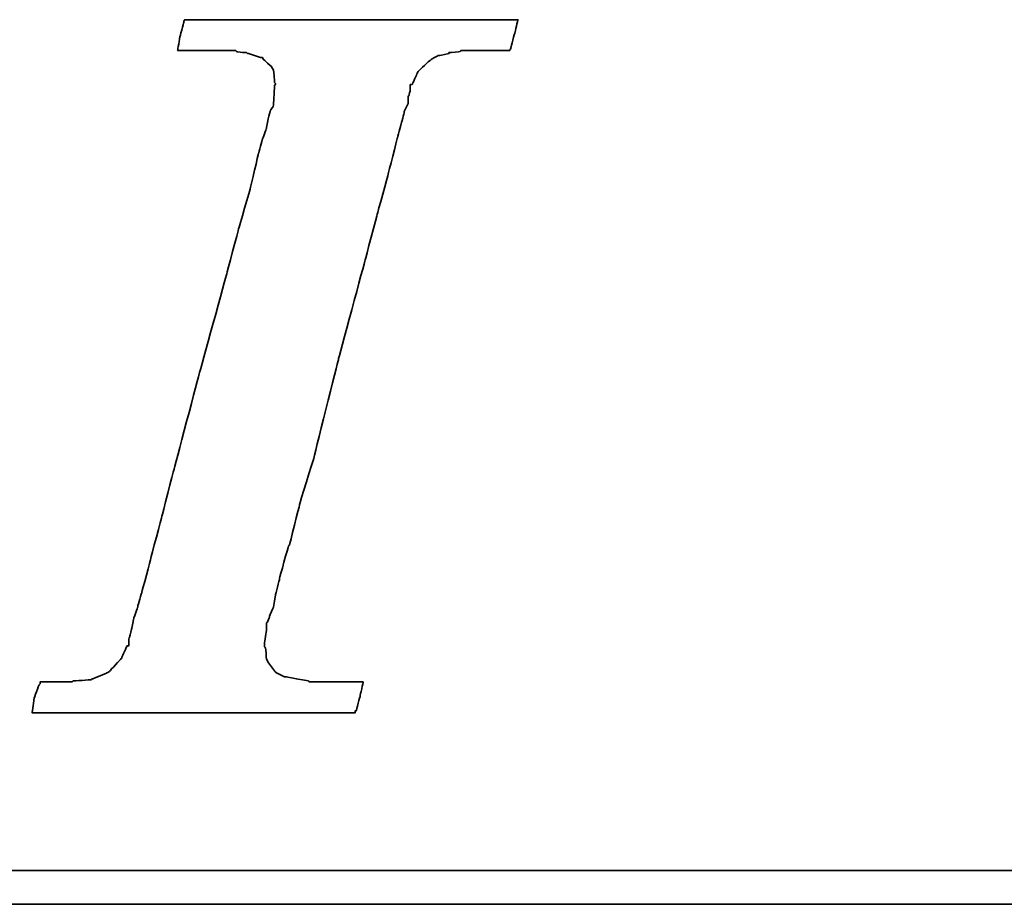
# Model space of a CAD drawing. Header units: millimetres. Extents: x 17 to 274, y -216 to -130.
# Tile 31 of 52: x 209.09 to 211.9, y -189.68 to -187.15. Entities that reach past the tile are written whole.
import ezdxf

# ---------------------------------------------------------------- set-up
doc = ezdxf.new("R2010")
doc.units = ezdxf.units.MM
doc.header["$LTSCALE"] = 0.15
doc.layers.add('DIM', color=4, linetype='CONTINUOUS')
doc.layers.add('layer 1', color=7, linetype='CONTINUOUS')

# ---------------------------------------------------------------- blocks, each defined once
blk = doc.blocks.new('TBI MOTION logo(完整正式版)')
at = {"layer": 'layer 1', "color": 22, "lineweight": 35}
for points, knots in [([(-40.59125, -7.94375), (-40.59125, -7.94375), (-40.97375, -7.94375), (-40.97375, -7.94375), (-40.97375, -7.94375), (-40.97375, -7.94375), (-41.38125, -7.94375), (-41.38125, -7.94375), (-41.38125, -7.94375), (-41.38125, -7.94375), (-41.54875, -7.94375), (-41.54875, -7.94375), (-41.54875, -7.94375), (-41.54875, -7.94375), (-41.59875, -7.94375), (-41.59875, -7.94375), (-41.59875, -7.94375), (-41.59875, -7.94375), (-41.88375, -7.94375), (-41.88375, -7.94375), (-41.88375, -7.94375), (-41.88375, -7.94375), (-41.90875, -7.91875), (-41.90875, -7.91875), (-41.90875, -7.91875), (-41.90875, -7.91875), (-42.19875, -7.87125), (-42.19875, -7.87125), (-42.19875, -7.87125), (-42.19875, -7.87125), (-42.43875, -7.82375), (-42.43875, -7.82375), (-42.43875, -7.82375), (-42.43875, -7.82375), (-42.45875, -7.82375), (-42.45875, -7.82375), (-42.45875, -7.82375), (-42.45875, -7.82375), (-42.48625, -7.82375), (-42.48625, -7.82375), (-42.48625, -7.82375), (-42.48625, -7.82375), (-42.67625, -7.72375), (-42.67625, -7.72375), (-42.67625, -7.72375), (-42.67625, -7.72375), (-42.70125, -7.70375), (-42.70125, -7.70375), (-42.70125, -7.70375), (-42.70125, -7.70375), (-42.72375, -7.67875), (-42.72375, -7.67875), (-42.72375, -7.67875), (-42.72375, -7.67875), (-42.86875, -7.48875), (-42.86875, -7.48875), (-42.86875, -7.48875), (-42.86875, -7.48875), (-42.89375, -7.43875), (-42.89375, -7.43875), (-42.89375, -7.43875), (-42.89375, -7.43875), (-42.91875, -7.38875), (-42.91875, -7.38875), (-42.91875, -7.38875), (-42.91875, -7.38875), (-42.93875, -7.12875), (-42.93875, -7.12875), (-42.93875, -7.12875), (-42.93875, -7.12875), (-42.96375, -7.10375), (-42.96375, -7.10375), (-42.96375, -7.10375), (-42.96375, -7.10375), (-42.96375, -7.05375), (-42.96375, -7.05375), (-42.96375, -7.05375), (-42.96375, -7.05375), (-42.96375, -7.00875), (-42.96375, -7.00875), (-42.96375, -7.00875), (-42.96375, -7.00875), (-42.91875, -6.69625), (-42.91875, -6.69625), (-42.91875, -6.69625), (-42.91875, -6.69625), (-42.91875, -6.62375), (-42.91875, -6.62375), (-42.91875, -6.62375), (-42.91875, -6.62375), (-42.91875, -6.59625), (-42.91875, -6.59625), (-42.91875, -6.59625), (-42.91875, -6.59625), (-42.91875, -6.57375), (-42.91875, -6.57375), (-42.91875, -6.57375), (-42.91875, -6.57375), (-42.91875, -6.52875), (-42.91875, -6.52875), (-42.91875, -6.52875), (-42.91875, -6.52875), (-42.89375, -6.50375), (-42.89375, -6.50375), (-42.89375, -6.50375), (-42.89375, -6.50375), (-42.84375, -6.38375), (-42.84375, -6.38375), (-42.84375, -6.38375), (-42.84375, -6.38375), (-42.84375, -6.35875), (-42.84375, -6.35875), (-42.84375, -6.35875), (-42.84375, -6.35875), (-42.74625, -6.14375), (-42.74625, -6.14375), (-42.74625, -6.14375), (-42.74625, -6.14375), (-42.70125, -5.85375), (-42.70125, -5.85375), (-42.70125, -5.85375), (-42.70125, -5.85375), (-42.60375, -5.47125), (-42.60375, -5.47125), (-42.60375, -5.47125), (-42.60375, -5.47125), (-42.60375, -5.44875), (-42.60375, -5.44875), (-42.60375, -5.44875), (-42.60375, -5.44875), (-42.38875, -4.67875), (-42.38875, -4.67875), (-42.38875, -4.67875), (-42.38875, -4.67875), (-42.36375, -4.65375), (-42.36375, -4.65375), (-42.36375, -4.65375), (-42.36375, -4.65375), (-42.12375, -3.69625), (-42.12375, -3.69625), (-42.12375, -3.69625), (-42.12375, -3.69625), (-42.12375, -3.67374), (-42.12375, -3.67374), (-42.12375, -3.67374), (-42.12375, -3.67374), (-41.78875, -2.59374), (-41.78875, -2.59374), (-41.78875, -2.59374), (-41.78875, -2.59374), (-41.18875, -0.19375), (-41.18875, -0.19375), (-41.18875, -0.19375), (-41.18875, -0.19375), (-40.54375, 2.20624), (-40.54375, 2.20624), (-40.54375, 2.20624), (-40.54375, 2.20624), (-40.25375, 3.30875), (-40.25375, 3.30875), (-40.25375, 3.30875), (-40.25375, 3.30875), (-39.98875, 4.27125), (-39.98875, 4.27125), (-39.98875, 4.27125), (-39.98875, 4.27125), (-39.77375, 5.13125), (-39.77375, 5.13125), (-39.77375, 5.13125), (-39.77375, 5.13125), (-39.67875, 5.47125), (-39.67875, 5.47125), (-39.67875, 5.47125), (-39.67875, 5.47125), (-39.60375, 5.75625), (-39.60375, 5.75625), (-39.60375, 5.75625), (-39.60375, 5.75625), (-39.60375, 5.78125), (-39.60375, 5.78125), (-39.60375, 5.78125), (-39.60375, 5.78125), (-39.50875, 5.97125), (-39.50875, 5.97125), (-39.50875, 5.97125), (-39.50875, 5.97125), (-39.50875, 6.13875), (-39.50875, 6.13875), (-39.50875, 6.13875), (-39.50875, 6.13875), (-39.48625, 6.16625), (-39.48625, 6.16625), (-39.48625, 6.16625), (-39.48625, 6.16625), (-39.46125, 6.28625), (-39.46125, 6.28625), (-39.46125, 6.28625), (-39.46125, 6.28625), (-39.46125, 6.42625), (-39.46125, 6.42625), (-39.46125, 6.42625), (-39.46125, 6.42625), (-39.41375, 6.42625), (-39.41375, 6.42625), (-39.41375, 6.42625), (-39.41375, 6.42625), (-39.29375, 6.69125), (-39.29375, 6.69125), (-39.29375, 6.69125), (-39.29375, 6.69125), (-39.26875, 6.74125), (-39.26875, 6.74125), (-39.26875, 6.74125), (-39.26875, 6.74125), (-39.24375, 6.76625), (-39.24375, 6.76625), (-39.24375, 6.76625), (-39.24375, 6.76625), (-38.98375, 7.00624), (-38.98375, 7.00624), (-38.98375, 7.00624), (-38.98375, 7.00624), (-38.95625, 7.02624), (-38.95625, 7.02624), (-38.95625, 7.02624), (-38.95625, 7.02624), (-38.78875, 7.12624), (-38.78875, 7.12624), (-38.78875, 7.12624), (-38.78875, 7.12624), (-38.76375, 7.12624), (-38.76375, 7.12624), (-38.76375, 7.12624), (-38.76375, 7.12624), (-38.74375, 7.12624), (-38.74375, 7.12624), (-38.74375, 7.12624), (-38.74375, 7.12624), (-38.52875, 7.17125), (-38.52875, 7.17125), (-38.52875, 7.17125), (-38.52875, 7.17125), (-38.52875, 7.19624), (-38.52875, 7.19624), (-38.52875, 7.19624), (-38.52875, 7.19624), (-38.50375, 7.19624), (-38.50375, 7.19624), (-38.50375, 7.19624), (-38.50375, 7.19624), (-38.26125, 7.21875), (-38.26125, 7.21875), (-38.26125, 7.21875), (-38.26125, 7.21875), (-38.23875, 7.24624), (-38.23875, 7.24624), (-38.23875, 7.24624), (-38.23875, 7.24624), (-38.21625, 7.24624), (-38.21625, 7.24624), (-38.21625, 7.24624), (-38.21625, 7.24624), (-38.18875, 7.24624), (-38.18875, 7.24624), (-38.18875, 7.24624), (-38.18875, 7.24624), (-37.90375, 7.24624), (-37.90375, 7.24624), (-37.90375, 7.24624), (-37.90375, 7.24624), (-37.85375, 7.24624), (-37.85375, 7.24624), (-37.85375, 7.24624), (-37.85375, 7.24624), (-37.75875, 7.24624), (-37.75875, 7.24624), (-37.75875, 7.24624), (-37.75875, 7.24624), (-37.42375, 7.24624), (-37.42375, 7.24624), (-37.42375, 7.24624), (-37.42375, 7.24624), (-37.08875, 7.24624), (-37.08875, 7.24624), (-37.08875, 7.24624), (-37.08875, 7.24624), (-37.06375, 7.24624), (-37.06375, 7.24624), (-37.06375, 7.24624), (-37.06375, 7.24624), (-37.06375, 7.26624), (-37.06375, 7.26624), (-37.06375, 7.26624), (-37.06375, 7.26624), (-37.03875, 7.29125), (-37.03875, 7.29125), (-37.03875, 7.29125), (-37.03875, 7.29125), (-37.03875, 7.31625), (-37.03875, 7.31625), (-37.03875, 7.31625), (-37.03875, 7.31625), (-36.94125, 7.67625), (-36.94125, 7.67625), (-36.94125, 7.67625), (-36.94125, 7.67625), (-36.86875, 7.98625), (-36.86875, 7.98625), (-36.86875, 7.98625), (-36.86875, 7.98625), (-36.98875, 7.98625), (-36.98875, 7.98625), (-36.98875, 7.98625), (-36.98875, 7.98625), (-37.42375, 7.98625), (-37.42375, 7.98625), (-37.42375, 7.98625), (-37.42375, 7.98625), (-37.94875, 7.98625), (-37.94875, 7.98625), (-37.94875, 7.98625), (-37.94875, 7.98625), (-38.57375, 7.98625), (-38.57375, 7.98625), (-38.57375, 7.98625), (-38.57375, 7.98625), (-39.29375, 7.98625), (-39.29375, 7.98625), (-39.29375, 7.98625), (-39.29375, 7.98625), (-40.82875, 7.98625), (-40.82875, 7.98625), (-40.82875, 7.98625), (-40.82875, 7.98625), (-42.36375, 7.98625), (-42.36375, 7.98625), (-42.36375, 7.98625), (-42.36375, 7.98625), (-43.08375, 7.98625), (-43.08375, 7.98625), (-43.08375, 7.98625), (-43.08375, 7.98625), (-43.70875, 7.98625), (-43.70875, 7.98625), (-43.70875, 7.98625), (-43.70875, 7.98625), (-44.23375, 7.98625), (-44.23375, 7.98625), (-44.23375, 7.98625), (-44.23375, 7.98625), (-44.66875, 7.98625), (-44.66875, 7.98625), (-44.66875, 7.98625), (-44.66875, 7.98625), (-44.88375, 7.98625), (-44.88375, 7.98625), (-44.88375, 7.98625), (-44.88375, 7.98625), (-44.90875, 7.94125), (-44.90875, 7.94125), (-44.90875, 7.94125), (-44.90875, 7.94125), (-44.90875, 7.91625), (-44.90875, 7.91625), (-44.90875, 7.91625), (-44.90875, 7.91625), (-45.00375, 7.55625), (-45.00375, 7.55625), (-45.00375, 7.55625), (-45.00375, 7.55625), (-45.05375, 7.24624), (-45.05375, 7.24624), (-45.05375, 7.24624), (-45.05375, 7.24624), (-44.61875, 7.24624), (-44.61875, 7.24624), (-44.61875, 7.24624), (-44.61875, 7.24624), (-44.11375, 7.24624), (-44.11375, 7.24624), (-44.11375, 7.24624), (-44.11375, 7.24624), (-43.99375, 7.24624), (-43.99375, 7.24624), (-43.99375, 7.24624), (-43.99375, 7.24624), (-43.94625, 7.24624), (-43.94625, 7.24624), (-43.94625, 7.24624), (-43.94625, 7.24624), (-43.92374, 7.24624), (-43.92374, 7.24624), (-43.92374, 7.24624), (-43.92374, 7.24624), (-43.65875, 7.24624), (-43.65875, 7.24624), (-43.65875, 7.24624), (-43.65875, 7.24624), (-43.63875, 7.21875), (-43.63875, 7.21875), (-43.63875, 7.21875), (-43.63875, 7.21875), (-43.46875, 7.19624), (-43.46875, 7.19624), (-43.46875, 7.19624), (-43.46875, 7.19624), (-43.39875, 7.19624), (-43.39875, 7.19624), (-43.39875, 7.19624), (-43.39875, 7.19624), (-43.37125, 7.17125), (-43.37125, 7.17125), (-43.37125, 7.17125), (-43.37125, 7.17125), (-43.34875, 7.17125), (-43.34875, 7.17125), (-43.34875, 7.17125), (-43.34875, 7.17125), (-43.20375, 7.12624), (-43.20375, 7.12624), (-43.20375, 7.12624), (-43.20375, 7.12624), (-43.05875, 7.07624), (-43.05875, 7.07624), (-43.05875, 7.07624), (-43.05875, 7.07624), (-43.01375, 7.07624), (-43.01375, 7.07624), (-43.01375, 7.07624), (-43.01375, 7.07624), (-42.98875, 7.02624), (-42.98875, 7.02624), (-42.98875, 7.02624), (-42.98875, 7.02624), (-42.79875, 6.86125), (-42.79875, 6.86125), (-42.79875, 6.86125), (-42.79875, 6.86125), (-42.77375, 6.81125), (-42.77375, 6.81125), (-42.77375, 6.81125), (-42.77375, 6.81125), (-42.74625, 6.76625), (-42.74625, 6.76625), (-42.74625, 6.76625), (-42.74625, 6.76625), (-42.72375, 6.47625), (-42.72375, 6.47625), (-42.72375, 6.47625), (-42.72375, 6.47625), (-42.70125, 6.45124), (-42.70125, 6.45124), (-42.70125, 6.45124), (-42.70125, 6.45124), (-42.70125, 6.42625), (-42.70125, 6.42625), (-42.70125, 6.42625), (-42.70125, 6.42625), (-42.72375, 6.40625), (-42.72375, 6.40625), (-42.72375, 6.40625), (-42.72375, 6.40625), (-42.74625, 5.97125), (-42.74625, 5.97125), (-42.74625, 5.97125), (-42.74625, 5.97125), (-42.74625, 5.94625), (-42.74625, 5.94625), (-42.74625, 5.94625), (-42.74625, 5.94625), (-42.74625, 5.92625), (-42.74625, 5.92625), (-42.74625, 5.92625), (-42.74625, 5.92625), (-42.77375, 5.87625), (-42.77375, 5.87625), (-42.77375, 5.87625), (-42.77375, 5.87625), (-42.81875, 5.80625), (-42.81875, 5.80625), (-42.81875, 5.80625), (-42.81875, 5.80625), (-42.86875, 5.63625), (-42.86875, 5.63625), (-42.86875, 5.63625), (-42.86875, 5.63625), (-42.91875, 5.39625), (-42.91875, 5.39625), (-42.91875, 5.39625), (-42.91875, 5.39625), (-42.91875, 5.37124), (-42.91875, 5.37124), (-42.91875, 5.37124), (-42.91875, 5.37124), (-43.01375, 5.10874), (-43.01375, 5.10874), (-43.01375, 5.10874), (-43.01375, 5.10874), (-43.10875, 4.77124), (-43.10875, 4.77124), (-43.10875, 4.77124), (-43.10875, 4.77124), (-43.29875, 3.95625), (-43.29875, 3.95625), (-43.29875, 3.95625), (-43.29875, 3.95625), (-43.58875, 2.95125), (-43.58875, 2.95125), (-43.58875, 2.95125), (-43.58875, 2.95125), (-43.87375, 1.87125), (-43.87375, 1.87125), (-43.87375, 1.87125), (-43.87375, 1.87125), (-44.52625, -0.50374), (-44.52625, -0.50374), (-44.52625, -0.50374), (-44.52625, -0.50374), (-45.14875, -2.85375), (-45.14875, -2.85375), (-45.14875, -2.85375), (-45.14875, -2.85375), (-45.43375, -3.95875), (-45.43375, -3.95875), (-45.43375, -3.95875), (-45.43375, -3.95875), (-45.69875, -4.96875), (-45.69875, -4.96875), (-45.69875, -4.96875), (-45.69875, -4.96875), (-45.91375, -5.78375), (-45.91375, -5.78375), (-45.91375, -5.78375), (-45.91375, -5.78375), (-46.01375, -6.11875), (-46.01375, -6.11875), (-46.01375, -6.11875), (-46.01375, -6.11875), (-46.01375, -6.14375), (-46.01375, -6.14375), (-46.01375, -6.14375), (-46.01375, -6.14375), (-46.10875, -6.40875), (-46.10875, -6.40875), (-46.10875, -6.40875), (-46.10875, -6.40875), (-46.15375, -6.64875), (-46.15375, -6.64875), (-46.15375, -6.64875), (-46.15375, -6.64875), (-46.20375, -6.83875), (-46.20375, -6.83875), (-46.20375, -6.83875), (-46.20375, -6.83875), (-46.22875, -6.93375), (-46.22875, -6.93375), (-46.22875, -6.93375), (-46.22875, -6.93375), (-46.22875, -7.07875), (-46.22875, -7.07875), (-46.22875, -7.07875), (-46.22875, -7.07875), (-46.27375, -7.07875), (-46.27375, -7.07875), (-46.27375, -7.07875), (-46.27375, -7.07875), (-46.39375, -7.34375), (-46.39375, -7.34375), (-46.39375, -7.34375), (-46.39375, -7.34375), (-46.39375, -7.36875), (-46.39375, -7.36875), (-46.39375, -7.36875), (-46.39375, -7.36875), (-46.42125, -7.38875), (-46.42125, -7.38875), (-46.42125, -7.38875), (-46.42125, -7.38875), (-46.68375, -7.67875), (-46.68375, -7.67875), (-46.68375, -7.67875), (-46.68375, -7.67875), (-46.70875, -7.70375), (-46.70875, -7.70375), (-46.70875, -7.70375), (-46.70875, -7.70375), (-46.75375, -7.72375), (-46.75375, -7.72375), (-46.75375, -7.72375), (-46.75375, -7.72375), (-47.08875, -7.87125), (-47.08875, -7.87125), (-47.08875, -7.87125), (-47.08875, -7.87125), (-47.11625, -7.87125), (-47.11625, -7.87125), (-47.11625, -7.87125), (-47.11625, -7.87125), (-47.13875, -7.89375), (-47.13875, -7.89375), (-47.13875, -7.89375), (-47.13875, -7.89375), (-47.56875, -7.91875), (-47.56875, -7.91875), (-47.56875, -7.91875), (-47.56875, -7.91875), (-47.59625, -7.94375), (-47.59625, -7.94375), (-47.59625, -7.94375), (-47.59625, -7.94375), (-47.64375, -7.94375), (-47.64375, -7.94375), (-47.64375, -7.94375), (-47.64375, -7.94375), (-47.73625, -7.94375), (-47.73625, -7.94375), (-47.73625, -7.94375), (-47.73625, -7.94375), (-48.07375, -7.94375), (-48.07375, -7.94375), (-48.07375, -7.94375), (-48.07375, -7.94375), (-48.36125, -7.94375), (-48.36125, -7.94375), (-48.36125, -7.94375), (-48.36125, -7.94375), (-48.36125, -7.96625), (-48.36125, -7.96625), (-48.36125, -7.96625), (-48.36125, -7.96625), (-48.36125, -7.99125), (-48.36125, -7.99125), (-48.36125, -7.99125), (-48.36125, -7.99125), (-48.38875, -8.01375), (-48.38875, -8.01375), (-48.38875, -8.01375), (-48.38875, -8.01375), (-48.50875, -8.34875), (-48.50875, -8.34875), (-48.50875, -8.34875), (-48.50875, -8.34875), (-48.55375, -8.68625), (-48.55375, -8.68625), (-48.55375, -8.68625), (-48.55375, -8.68625), (-48.45875, -8.68625), (-48.45875, -8.68625), (-48.45875, -8.68625), (-48.45875, -8.68625), (-48.07375, -8.68625), (-48.07375, -8.68625), (-48.07375, -8.68625), (-48.07375, -8.68625), (-47.52375, -8.68625), (-47.52375, -8.68625), (-47.52375, -8.68625), (-47.52375, -8.68625), (-46.92375, -8.68625), (-46.92375, -8.68625), (-46.92375, -8.68625), (-46.92375, -8.68625), (-46.25375, -8.68625), (-46.25375, -8.68625), (-46.25375, -8.68625), (-46.25375, -8.68625), (-46.20375, -8.68625), (-46.20375, -8.68625), (-46.20375, -8.68625), (-46.20375, -8.68625), (-44.71375, -8.68625), (-44.71375, -8.68625), (-44.71375, -8.68625), (-44.71375, -8.68625), (-43.22875, -8.68625), (-43.22875, -8.68625), (-43.22875, -8.68625), (-43.22875, -8.68625), (-42.55875, -8.68625), (-42.55875, -8.68625), (-42.55875, -8.68625), (-42.55875, -8.68625), (-42.50875, -8.68625), (-42.50875, -8.68625), (-42.50875, -8.68625), (-42.50875, -8.68625), (-41.93375, -8.68625), (-41.93375, -8.68625), (-41.93375, -8.68625), (-41.93375, -8.68625), (-41.38125, -8.68625), (-41.38125, -8.68625), (-41.38125, -8.68625), (-41.38125, -8.68625), (-40.97375, -8.68625), (-40.97375, -8.68625), (-40.97375, -8.68625), (-40.97375, -8.68625), (-40.78125, -8.68625), (-40.78125, -8.68625), (-40.78125, -8.68625), (-40.78125, -8.68625), (-40.78125, -8.63875), (-40.78125, -8.63875), (-40.78125, -8.63875), (-40.78125, -8.63875), (-40.75875, -8.63875), (-40.75875, -8.63875), (-40.75875, -8.63875), (-40.75875, -8.63875), (-40.66375, -8.27875), (-40.66375, -8.27875), (-40.66375, -8.27875), (-40.66375, -8.27875), (-40.59125, -7.94375), (-40.59125, -7.94375)], [0, 0, 0, 0, 0.00558659, 0.00558659, 0.00558659, 0.0055866, 0.01117318, 0.01117318, 0.01117318, 0.01117319, 0.01675978, 0.01675978, 0.01675978, 0.01675979, 0.02234637, 0.02234637, 0.02234637, 0.02234638, 0.02793296, 0.02793296, 0.02793296, 0.02793297, 0.03351955, 0.03351955, 0.03351955, 0.03351956, 0.03910615, 0.03910615, 0.03910615, 0.03910616, 0.04469274, 0.04469274, 0.04469274, 0.04469275, 0.05027933, 0.05027933, 0.05027933, 0.05027934, 0.05586592, 0.05586592, 0.05586592, 0.05586593, 0.06145251, 0.06145251, 0.06145251, 0.06145252, 0.06703911, 0.06703911, 0.06703911, 0.06703912, 0.0726257, 0.0726257, 0.0726257, 0.07262571, 0.07821229, 0.07821229, 0.07821229, 0.0782123, 0.08379888, 0.08379888, 0.08379888, 0.08379889, 0.08938547, 0.08938547, 0.08938547, 0.08938548, 0.09497207, 0.09497207, 0.09497207, 0.09497208, 0.10055866, 0.10055866, 0.10055866, 0.10055867, 0.10614525, 0.10614525, 0.10614525, 0.10614526, 0.11173184, 0.11173184, 0.11173184, 0.11173185, 0.11731844, 0.11731844, 0.11731844, 0.11731845, 0.12290503, 0.12290503, 0.12290503, 0.12290504, 0.12849162, 0.12849162, 0.12849162, 0.12849163, 0.13407821, 0.13407821, 0.13407821, 0.13407822, 0.1396648, 0.1396648, 0.1396648, 0.13966481, 0.1452514, 0.1452514, 0.1452514, 0.14525141, 0.15083799, 0.15083799, 0.15083799, 0.150838, 0.15642458, 0.15642458, 0.15642458, 0.15642459, 0.16201117, 0.16201117, 0.16201117, 0.16201118, 0.16759777, 0.16759777, 0.16759777, 0.16759778, 0.17318436, 0.17318436, 0.17318436, 0.17318437, 0.17877095, 0.17877095, 0.17877095, 0.17877096, 0.18435754, 0.18435754, 0.18435754, 0.18435755, 0.18994413, 0.18994413, 0.18994413, 0.18994414, 0.19553073, 0.19553073, 0.19553073, 0.19553074, 0.20111732, 0.20111732, 0.20111732, 0.20111733, 0.20670391, 0.20670391, 0.20670391, 0.20670392, 0.2122905, 0.2122905, 0.2122905, 0.21229051, 0.21787709, 0.21787709, 0.21787709, 0.2178771, 0.22346369, 0.22346369, 0.22346369, 0.2234637, 0.22905028, 0.22905028, 0.22905028, 0.22905029, 0.23463687, 0.23463687, 0.23463687, 0.23463688, 0.24022346, 0.24022346, 0.24022346, 0.24022347, 0.24581006, 0.24581006, 0.24581006, 0.24581007, 0.25139665, 0.25139665, 0.25139665, 0.25139666, 0.25698324, 0.25698324, 0.25698324, 0.25698325, 0.26256983, 0.26256983, 0.26256983, 0.26256984, 0.26815642, 0.26815642, 0.26815642, 0.26815643, 0.27374302, 0.27374302, 0.27374302, 0.27374303, 0.27932961, 0.27932961, 0.27932961, 0.27932962, 0.2849162, 0.2849162, 0.2849162, 0.28491621, 0.29050279, 0.29050279, 0.29050279, 0.2905028, 0.29608939, 0.29608939, 0.29608939, 0.2960894, 0.30167598, 0.30167598, 0.30167598, 0.30167599, 0.30726257, 0.30726257, 0.30726257, 0.30726258, 0.31284916, 0.31284916, 0.31284916, 0.31284917, 0.31843575, 0.31843575, 0.31843575, 0.31843576, 0.32402235, 0.32402235, 0.32402235, 0.32402236, 0.32960894, 0.32960894, 0.32960894, 0.32960895, 0.33519553, 0.33519553, 0.33519553, 0.33519554, 0.34078212, 0.34078212, 0.34078212, 0.34078213, 0.34636872, 0.34636872, 0.34636872, 0.34636873, 0.35195531, 0.35195531, 0.35195531, 0.35195532, 0.3575419, 0.3575419, 0.3575419, 0.35754191, 0.36312849, 0.36312849, 0.36312849, 0.3631285, 0.36871508, 0.36871508, 0.36871508, 0.36871509, 0.37430168, 0.37430168, 0.37430168, 0.37430169, 0.37988827, 0.37988827, 0.37988827, 0.37988828, 0.38547486, 0.38547486, 0.38547486, 0.38547487, 0.39106145, 0.39106145, 0.39106145, 0.39106146, 0.39664804, 0.39664804, 0.39664804, 0.39664805, 0.40223464, 0.40223464, 0.40223464, 0.40223465, 0.40782123, 0.40782123, 0.40782123, 0.40782124, 0.41340782, 0.41340782, 0.41340782, 0.41340783, 0.41899441, 0.41899441, 0.41899441, 0.41899442, 0.42458101, 0.42458101, 0.42458101, 0.42458102, 0.4301676, 0.4301676, 0.4301676, 0.43016761, 0.43575419, 0.43575419, 0.43575419, 0.4357542, 0.44134078, 0.44134078, 0.44134078, 0.44134079, 0.44692737, 0.44692737, 0.44692737, 0.44692738, 0.45251397, 0.45251397, 0.45251397, 0.45251398, 0.45810056, 0.45810056, 0.45810056, 0.45810057, 0.46368715, 0.46368715, 0.46368715, 0.46368716, 0.46927374, 0.46927374, 0.46927374, 0.46927375, 0.47486034, 0.47486034, 0.47486034, 0.47486035, 0.48044693, 0.48044693, 0.48044693, 0.48044694, 0.48603352, 0.48603352, 0.48603352, 0.48603353, 0.49162011, 0.49162011, 0.49162011, 0.49162012, 0.4972067, 0.4972067, 0.4972067, 0.49720671, 0.5027933, 0.5027933, 0.5027933, 0.50279331, 0.50837989, 0.50837989, 0.50837989, 0.5083799, 0.51396648, 0.51396648, 0.51396648, 0.51396649, 0.51955307, 0.51955307, 0.51955307, 0.51955308, 0.52513966, 0.52513966, 0.52513966, 0.52513967, 0.53072626, 0.53072626, 0.53072626, 0.53072627, 0.53631285, 0.53631285, 0.53631285, 0.53631286, 0.54189944, 0.54189944, 0.54189944, 0.54189945, 0.54748603, 0.54748603, 0.54748603, 0.54748604, 0.55307263, 0.55307263, 0.55307263, 0.55307264, 0.55865922, 0.55865922, 0.55865922, 0.55865923, 0.56424581, 0.56424581, 0.56424581, 0.56424582, 0.5698324, 0.5698324, 0.5698324, 0.56983241, 0.57541899, 0.57541899, 0.57541899, 0.575419, 0.58100559, 0.58100559, 0.58100559, 0.5810056, 0.58659218, 0.58659218, 0.58659218, 0.58659219, 0.59217877, 0.59217877, 0.59217877, 0.59217878, 0.59776536, 0.59776536, 0.59776536, 0.59776537, 0.60335196, 0.60335196, 0.60335196, 0.60335197, 0.60893855, 0.60893855, 0.60893855, 0.60893856, 0.61452514, 0.61452514, 0.61452514, 0.61452515, 0.62011173, 0.62011173, 0.62011173, 0.62011174, 0.62569832, 0.62569832, 0.62569832, 0.62569833, 0.63128492, 0.63128492, 0.63128492, 0.63128493, 0.63687151, 0.63687151, 0.63687151, 0.63687152, 0.6424581, 0.6424581, 0.6424581, 0.64245811, 0.64804469, 0.64804469, 0.64804469, 0.6480447, 0.65363128, 0.65363128, 0.65363128, 0.65363129, 0.65921788, 0.65921788, 0.65921788, 0.65921789, 0.66480447, 0.66480447, 0.66480447, 0.66480448, 0.67039106, 0.67039106, 0.67039106, 0.67039107, 0.67597765, 0.67597765, 0.67597765, 0.67597766, 0.68156425, 0.68156425, 0.68156425, 0.68156426, 0.68715084, 0.68715084, 0.68715084, 0.68715085, 0.69273743, 0.69273743, 0.69273743, 0.69273744, 0.69832402, 0.69832402, 0.69832402, 0.69832403, 0.70391061, 0.70391061, 0.70391061, 0.70391062, 0.70949721, 0.70949721, 0.70949721, 0.70949722, 0.7150838, 0.7150838, 0.7150838, 0.71508381, 0.72067039, 0.72067039, 0.72067039, 0.7206704, 0.72625698, 0.72625698, 0.72625698, 0.72625699, 0.73184358, 0.73184358, 0.73184358, 0.73184359, 0.73743017, 0.73743017, 0.73743017, 0.73743018, 0.74301676, 0.74301676, 0.74301676, 0.74301677, 0.74860335, 0.74860335, 0.74860335, 0.74860336, 0.75418994, 0.75418994, 0.75418994, 0.75418995, 0.75977654, 0.75977654, 0.75977654, 0.75977655, 0.76536313, 0.76536313, 0.76536313, 0.76536314, 0.77094972, 0.77094972, 0.77094972, 0.77094973, 0.77653631, 0.77653631, 0.77653631, 0.77653632, 0.78212291, 0.78212291, 0.78212291, 0.78212292, 0.7877095, 0.7877095, 0.7877095, 0.78770951, 0.79329609, 0.79329609, 0.79329609, 0.7932961, 0.79888268, 0.79888268, 0.79888268, 0.79888269, 0.80446927, 0.80446927, 0.80446927, 0.80446928, 0.81005587, 0.81005587, 0.81005587, 0.81005588, 0.81564246, 0.81564246, 0.81564246, 0.81564247, 0.82122905, 0.82122905, 0.82122905, 0.82122906, 0.82681564, 0.82681564, 0.82681564, 0.82681565, 0.83240223, 0.83240223, 0.83240223, 0.83240224, 0.83798883, 0.83798883, 0.83798883, 0.83798884, 0.84357542, 0.84357542, 0.84357542, 0.84357543, 0.84916201, 0.84916201, 0.84916201, 0.84916202, 0.8547486, 0.8547486, 0.8547486, 0.85474861, 0.8603352, 0.8603352, 0.8603352, 0.86033521, 0.86592179, 0.86592179, 0.86592179, 0.8659218, 0.87150838, 0.87150838, 0.87150838, 0.87150839, 0.87709497, 0.87709497, 0.87709497, 0.87709498, 0.88268156, 0.88268156, 0.88268156, 0.88268157, 0.88826816, 0.88826816, 0.88826816, 0.88826817, 0.89385475, 0.89385475, 0.89385475, 0.89385476, 0.89944134, 0.89944134, 0.89944134, 0.89944135, 0.90502793, 0.90502793, 0.90502793, 0.90502794, 0.91061453, 0.91061453, 0.91061453, 0.91061454, 0.91620112, 0.91620112, 0.91620112, 0.91620113, 0.92178771, 0.92178771, 0.92178771, 0.92178772, 0.9273743, 0.9273743, 0.9273743, 0.92737431, 0.93296089, 0.93296089, 0.93296089, 0.9329609, 0.93854749, 0.93854749, 0.93854749, 0.9385475, 0.94413408, 0.94413408, 0.94413408, 0.94413409, 0.94972067, 0.94972067, 0.94972067, 0.94972068, 0.95530726, 0.95530726, 0.95530726, 0.95530727, 0.96089385, 0.96089385, 0.96089385, 0.96089386, 0.96648045, 0.96648045, 0.96648045, 0.96648046, 0.97206704, 0.97206704, 0.97206704, 0.97206705, 0.97765363, 0.97765363, 0.97765363, 0.97765364, 0.98324022, 0.98324022, 0.98324022, 0.98324023, 0.98882682, 0.98882682, 0.98882682, 0.98882683, 0.99441341, 0.99441341, 0.99441341, 0.99441342, 1, 1, 1, 1]), ([(75.90875, -9.47875), (75.90875, -9.47875), (75.90875, -12.28625), (75.90875, -12.28625), (75.90875, -12.28625), (75.90875, -12.28625), (75.90875, -12.47875), (75.90875, -12.47875), (75.90875, -12.47875), (75.90875, -12.47875), (75.71625, -12.47875), (75.71625, -12.47875), (75.71625, -12.47875), (75.71625, -12.47875), (-88.32875, -12.47875), (-88.32875, -12.47875), (-88.32875, -12.47875), (-88.32875, -12.47875), (-88.32875, -13.29375), (-88.32875, -13.29375), (-88.32875, -13.29375), (-88.32875, -13.29375), (82.89125, -13.29375), (82.89125, -13.29375), (82.89125, -13.29375), (82.89125, -13.29375), (75.90875, -9.47875), (75.90875, -9.47875)], [0, 0, 0, 0, 0.14285714, 0.14285714, 0.14285714, 0.14285715, 0.28571429, 0.28571429, 0.28571429, 0.2857143, 0.42857143, 0.42857143, 0.42857143, 0.42857144, 0.57142857, 0.57142857, 0.57142857, 0.57142858, 0.71428571, 0.71428571, 0.71428571, 0.71428572, 0.85714286, 0.85714286, 0.85714286, 0.85714287, 1, 1, 1, 1])]:
    blk.add_open_spline(points, degree=3, knots=knots, dxfattribs=at)

msp = doc.modelspace()

# ---------------------------------------------------------------- block references
at = {"layer": 'DIM', "color": 0, "xscale": 0.1185822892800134, "yscale": 0.1185822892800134, "zscale": 0.1185822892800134}
msp.add_blockref('TBI MOTION logo(完整正式版)', (214.8819, -188.1001), dxfattribs=at)

doc.saveas('drawing.dxf')
